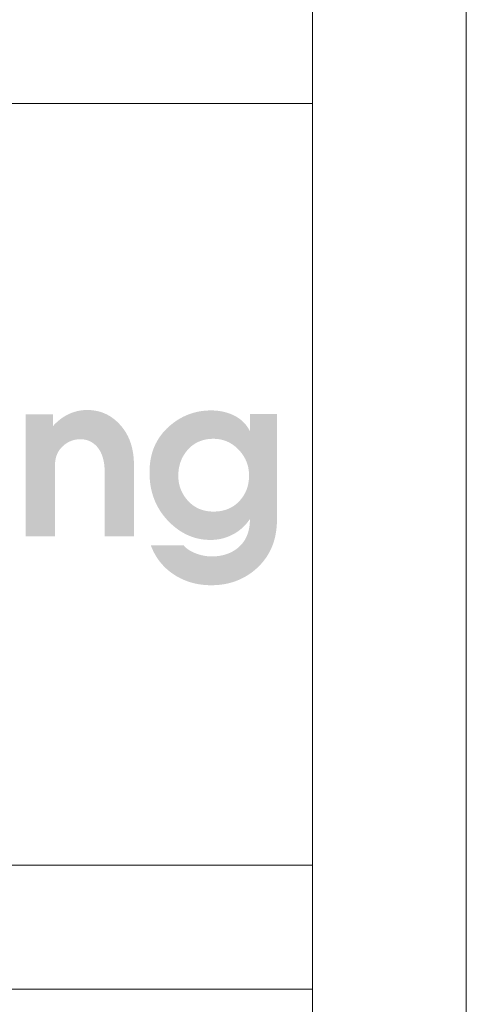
# Model space of a CAD drawing. Extents: x 5499164 to 5499301, y 5902019 to 5902134.
# Tile 16 of 18: x 5499297.05 to 5499300.67, y 5902074.48 to 5902082.47. Entities that reach past the tile are written whole.
import ezdxf

# ---------------------------------------------------------------- set-up
doc = ezdxf.new("R2010")
doc.units = 0
doc.set_wipeout_variables(frame=1)
doc.layers.get('0').update_dxf_attribs({"linetype": 'CONTINUOUS', "lineweight": 13})
for name, color, linetype, lineweight in [('0A_OCIEPLENIE', 30, 'CONTINUOUS', 9), ('0A_TABELKA', 7, 'CONTINUOUS', 0), ('0Z_OPISY', 7, 'CONTINUOUS', 9)]:
    doc.layers.add(name, color=color, linetype=linetype, lineweight=lineweight)

# ---------------------------------------------------------------- blocks, each defined once
blk = doc.blocks.new('G$C46E6ED60')
at = {"true_color": 0x142354}
blk.add_hatch(color=179, dxfattribs=at).paths.add_polyline_path([(936.1, 64.16), (952.39, 64.16), (952.39, 56.88), (952.76, 57.28), (953.13, 57.68), (953.5, 58.06), (953.88, 58.44), (954.25, 58.81), (954.64, 59.17), (955.02, 59.53), (955.41, 59.87), (955.8, 60.21), (956.2, 60.53), (956.59, 60.85), (957, 61.16), (957.4, 61.47), (957.81, 61.76), (958.22, 62.04), (958.63, 62.32), (959.05, 62.59), (959.47, 62.85), (959.89, 63.1), (960.32, 63.34), (960.75, 63.58), (961.19, 63.8), (961.62, 64.02), (962.06, 64.23), (962.5, 64.43), (962.95, 64.62), (963.39, 64.8), (963.84, 64.98), (964.29, 65.14), (964.73, 65.3), (965.18, 65.45), (965.64, 65.59), (966.09, 65.72), (966.54, 65.85), (967, 65.96), (967.46, 66.07), (967.92, 66.17), (968.38, 66.25), (968.84, 66.33), (969.3, 66.41), (969.77, 66.47), (970.23, 66.53), (970.7, 66.57), (971.17, 66.61), (971.64, 66.64), (972.11, 66.66), (972.58, 66.67), (973.06, 66.68), (974.02, 66.66), (974.98, 66.62), (975.91, 66.54), (976.84, 66.44), (977.75, 66.3), (978.65, 66.14), (979.54, 65.95), (980.41, 65.72), (981.28, 65.47), (982.12, 65.18), (982.96, 64.87), (983.78, 64.52), (984.59, 64.15), (985.39, 63.75), (986.18, 63.31), (986.95, 62.85), (987.71, 62.36), (988.45, 61.83), (989.19, 61.28), (989.91, 60.7), (990.61, 60.08), (991.31, 59.44), (991.99, 58.77), (992.66, 58.06), (993.36, 57.28), (994.04, 56.48), (994.68, 55.66), (995.29, 54.82), (995.87, 53.95), (996.43, 53.07), (996.95, 52.17), (997.44, 51.25), (997.9, 50.31), (998.34, 49.35), (998.74, 48.37), (999.11, 47.37), (999.46, 46.35), (999.77, 45.31), (1000.06, 44.25), (1000.31, 43.17), (1000.53, 42.07), (1000.73, 40.95), (1000.89, 39.82), (1001.03, 38.66), (1001.13, 37.48), (1001.21, 36.28), (1001.25, 35.06), (1001.27, 33.83), (1001.27, -9.36), (983.65, -9.36), (983.65, 29.19), (983.64, 30.01), (983.61, 30.82), (983.58, 31.6), (983.52, 32.38), (983.45, 33.13), (983.36, 33.87), (983.26, 34.59), (983.15, 35.3), (983.01, 35.99), (982.86, 36.67), (982.7, 37.32), (982.52, 37.97), (982.33, 38.59), (982.12, 39.2), (981.89, 39.8), (981.65, 40.38), (981.39, 40.94), (981.12, 41.48), (980.83, 42.01), (980.52, 42.53), (980.2, 43.03), (979.87, 43.51), (979.52, 43.97), (979.15, 44.42), (978.82, 44.8), (978.47, 45.16), (978.12, 45.51), (977.76, 45.84), (977.4, 46.15), (977.02, 46.45), (976.64, 46.73), (976.25, 47), (975.85, 47.25), (975.45, 47.48), (975.03, 47.7), (974.61, 47.9), (974.18, 48.08), (973.75, 48.25), (973.3, 48.41), (972.85, 48.54), (972.39, 48.66), (971.92, 48.77), (971.45, 48.86), (970.96, 48.93), (970.47, 48.99), (969.97, 49.03), (969.46, 49.05), (968.95, 49.06), (968.44, 49.05), (967.94, 49.03), (967.45, 48.99), (966.96, 48.94), (966.48, 48.87), (966, 48.79), (965.53, 48.69), (965.06, 48.58), (964.59, 48.45), (964.14, 48.31), (963.68, 48.15), (963.24, 47.98), (962.79, 47.8), (962.36, 47.59), (961.93, 47.38), (961.5, 47.15), (961.08, 46.9), (960.66, 46.64), (960.25, 46.36), (959.85, 46.07), (959.45, 45.76), (959.06, 45.44), (958.67, 45.11), (958.28, 44.75), (957.91, 44.39), (957.55, 44.02), (957.21, 43.64), (956.89, 43.25), (956.58, 42.85), (956.28, 42.44), (956.01, 42.02), (955.74, 41.6), (955.5, 41.16), (955.27, 40.72), (955.05, 40.27), (954.86, 39.8), (954.67, 39.33), (954.51, 38.85), (954.35, 38.37), (954.22, 37.87), (954.1, 37.36), (954, 36.85), (953.91, 36.32), (953.84, 35.79), (953.78, 35.25), (953.74, 34.7), (953.72, 34.14), (953.71, 33.57), (953.71, -9.36), (936.1, -9.36)])
h = blk.add_hatch(color=179, dxfattribs=at)
h.paths.add_polyline_path([(1049.22, 5.48), (1050.06, 5.49), (1050.87, 5.53), (1051.68, 5.59), (1052.47, 5.67), (1053.24, 5.77), (1054, 5.9), (1054.75, 6.06), (1055.48, 6.23), (1056.2, 6.43), (1056.9, 6.66), (1057.59, 6.9), (1058.26, 7.17), (1058.92, 7.47), (1059.57, 7.79), (1060.2, 8.13), (1060.82, 8.49), (1061.42, 8.88), (1062.01, 9.29), (1062.59, 9.73), (1063.15, 10.18), (1063.7, 10.67), (1064.23, 11.17), (1064.74, 11.7), (1065.25, 12.25), (1065.69, 12.77), (1066.12, 13.29), (1066.52, 13.83), (1066.91, 14.37), (1067.28, 14.92), (1067.62, 15.48), (1067.95, 16.06), (1068.27, 16.64), (1068.56, 17.23), (1068.83, 17.83), (1069.09, 18.44), (1069.32, 19.06), (1069.54, 19.69), (1069.74, 20.33), (1069.91, 20.98), (1070.07, 21.64), (1070.22, 22.31), (1070.34, 22.99), (1070.44, 23.68), (1070.53, 24.38), (1070.59, 25.08), (1070.64, 25.8), (1070.67, 26.53), (1070.68, 27.26), (1070.67, 28), (1070.63, 28.73), (1070.58, 29.46), (1070.5, 30.17), (1070.4, 30.88), (1070.28, 31.58), (1070.14, 32.26), (1069.98, 32.95), (1069.79, 33.62), (1069.59, 34.29), (1069.36, 34.94), (1069.11, 35.59), (1068.83, 36.23), (1068.54, 36.87), (1068.22, 37.49), (1067.88, 38.11), (1067.52, 38.72), (1067.14, 39.32), (1066.74, 39.91), (1066.31, 40.49), (1065.87, 41.07), (1065.4, 41.64), (1064.91, 42.2), (1064.39, 42.75), (1063.86, 43.28), (1063.33, 43.8), (1062.78, 44.29), (1062.22, 44.76), (1061.66, 45.2), (1061.08, 45.63), (1060.5, 46.03), (1059.91, 46.4), (1059.31, 46.76), (1058.7, 47.09), (1058.08, 47.4), (1057.45, 47.68), (1056.82, 47.95), (1056.17, 48.19), (1055.52, 48.4), (1054.85, 48.6), (1054.18, 48.77), (1053.5, 48.92), (1052.81, 49.04), (1052.11, 49.15), (1051.4, 49.22), (1050.69, 49.28), (1049.96, 49.32), (1049.22, 49.33), (1048.41, 49.32), (1047.62, 49.28), (1046.83, 49.22), (1046.06, 49.14), (1045.3, 49.03), (1044.56, 48.9), (1043.83, 48.74), (1043.11, 48.56), (1042.41, 48.36), (1041.72, 48.13), (1041.04, 47.88), (1040.38, 47.6), (1039.73, 47.3), (1039.09, 46.98), (1038.47, 46.63), (1037.86, 46.26), (1037.26, 45.86), (1036.68, 45.44), (1036.11, 45), (1035.55, 44.53), (1035.01, 44.04), (1034.48, 43.52), (1033.97, 42.98), (1033.46, 42.42), (1033.02, 41.88), (1032.59, 41.33), (1032.19, 40.78), (1031.8, 40.22), (1031.43, 39.64), (1031.08, 39.06), (1030.75, 38.47), (1030.44, 37.87), (1030.15, 37.26), (1029.87, 36.64), (1029.62, 36.01), (1029.38, 35.37), (1029.17, 34.73), (1028.97, 34.07), (1028.79, 33.41), (1028.63, 32.73), (1028.49, 32.05), (1028.36, 31.35), (1028.26, 30.65), (1028.18, 29.94), (1028.11, 29.22), (1028.06, 28.49), (1028.04, 27.75), (1028.03, 27), (1028.04, 26.29), (1028.07, 25.58), (1028.12, 24.88), (1028.19, 24.18), (1028.28, 23.5), (1028.39, 22.82), (1028.53, 22.15), (1028.68, 21.49), (1028.85, 20.83), (1029.05, 20.18), (1029.26, 19.54), (1029.5, 18.91), (1029.75, 18.29), (1030.03, 17.67), (1030.33, 17.06), (1030.64, 16.46), (1030.98, 15.87), (1031.34, 15.28), (1031.72, 14.7), (1032.12, 14.13), (1032.54, 13.57), (1032.98, 13.01), (1033.44, 12.46), (1033.92, 11.92), (1034.41, 11.4), (1034.92, 10.89), (1035.44, 10.41), (1035.98, 9.95), (1036.52, 9.52), (1037.08, 9.1), (1037.65, 8.71), (1038.24, 8.34), (1038.83, 8), (1039.44, 7.67), (1040.06, 7.37), (1040.69, 7.09), (1041.33, 6.83), (1041.99, 6.6), (1042.66, 6.39), (1043.34, 6.2), (1044.03, 6.03), (1044.74, 5.88), (1045.46, 5.76), (1046.18, 5.66), (1046.93, 5.58), (1047.68, 5.53), (1048.45, 5.49)], is_closed=False)
h.paths.add_polyline_path([(1010.67, 29.12), (1010.69, 30.57), (1010.75, 32), (1010.86, 33.4), (1011.01, 34.77), (1011.2, 36.12), (1011.43, 37.45), (1011.7, 38.75), (1012.02, 40.02), (1012.38, 41.28), (1012.78, 42.5), (1013.23, 43.71), (1013.72, 44.89), (1014.25, 46.04), (1014.82, 47.17), (1015.43, 48.28), (1016.09, 49.36), (1016.79, 50.41), (1017.53, 51.44), (1018.31, 52.45), (1019.13, 53.44), (1020, 54.39), (1020.91, 55.33), (1021.86, 56.24), (1022.86, 57.12), (1023.76, 57.88), (1024.67, 58.61), (1025.6, 59.3), (1026.53, 59.96), (1027.48, 60.59), (1028.44, 61.19), (1029.41, 61.75), (1030.4, 62.29), (1031.39, 62.79), (1032.4, 63.25), (1033.42, 63.69), (1034.45, 64.09), (1035.49, 64.46), (1036.55, 64.8), (1037.62, 65.11), (1038.7, 65.38), (1039.79, 65.63), (1040.89, 65.84), (1042.01, 66.01), (1043.13, 66.16), (1044.27, 66.27), (1045.43, 66.35), (1046.59, 66.4), (1047.77, 66.42), (1048.43, 66.41), (1049.08, 66.39), (1049.73, 66.37), (1050.37, 66.33), (1051.01, 66.28), (1051.64, 66.21), (1052.26, 66.14), (1052.88, 66.06), (1053.49, 65.96), (1054.1, 65.85), (1054.7, 65.73), (1055.3, 65.6), (1055.89, 65.46), (1056.48, 65.31), (1057.05, 65.15), (1057.63, 64.97), (1058.19, 64.79), (1058.76, 64.59), (1059.31, 64.38), (1059.86, 64.16), (1060.41, 63.93), (1060.94, 63.69), (1061.48, 63.43), (1062, 63.17), (1062.52, 62.89), (1063.03, 62.61), (1063.52, 62.31), (1064.01, 62.01), (1064.48, 61.69), (1064.94, 61.37), (1065.39, 61.03), (1065.82, 60.69), (1066.25, 60.33), (1066.66, 59.97), (1067.06, 59.6), (1067.45, 59.21), (1067.83, 58.82), (1068.19, 58.41), (1068.55, 58), (1068.89, 57.58), (1069.22, 57.14), (1069.54, 56.7), (1069.85, 56.25), (1070.14, 55.78), (1070.43, 55.31), (1070.7, 54.83), (1070.96, 54.33), (1071.21, 53.83), (1071.21, 64.17), (1087.5, 64.17), (1087.5, 0.72), (1087.48, -0.81), (1087.42, -2.3), (1087.31, -3.78), (1087.16, -5.22), (1086.97, -6.64), (1086.73, -8.04), (1086.46, -9.41), (1086.14, -10.75), (1085.77, -12.07), (1085.37, -13.37), (1084.92, -14.64), (1084.43, -15.88), (1083.89, -17.1), (1083.31, -18.29), (1082.69, -19.46), (1082.03, -20.6), (1081.32, -21.72), (1080.57, -22.81), (1079.78, -23.87), (1078.95, -24.92), (1078.07, -25.93), (1077.15, -26.92), (1076.19, -27.89), (1075.18, -28.83), (1074.23, -29.65), (1073.27, -30.44), (1072.29, -31.19), (1071.3, -31.9), (1070.28, -32.59), (1069.25, -33.23), (1068.21, -33.84), (1067.15, -34.42), (1066.07, -34.96), (1064.97, -35.47), (1063.86, -35.94), (1062.73, -36.38), (1061.59, -36.78), (1060.42, -37.15), (1059.25, -37.48), (1058.05, -37.78), (1056.84, -38.04), (1055.61, -38.27), (1054.37, -38.46), (1053.11, -38.62), (1051.83, -38.74), (1050.54, -38.83), (1049.23, -38.88), (1047.9, -38.9), (1046.89, -38.89), (1045.88, -38.86), (1044.89, -38.81), (1043.91, -38.73), (1042.93, -38.64), (1041.97, -38.53), (1041.01, -38.39), (1040.06, -38.24), (1039.13, -38.06), (1038.2, -37.87), (1037.28, -37.65), (1036.37, -37.42), (1035.47, -37.16), (1034.58, -36.88), (1033.69, -36.58), (1032.82, -36.26), (1031.96, -35.92), (1031.1, -35.56), (1030.26, -35.18), (1029.42, -34.78), (1028.59, -34.36), (1027.78, -33.92), (1026.97, -33.46), (1026.17, -32.97), (1025.32, -32.42), (1024.49, -31.86), (1023.68, -31.28), (1022.89, -30.68), (1022.13, -30.06), (1021.38, -29.42), (1020.65, -28.77), (1019.95, -28.09), (1019.26, -27.4), (1018.6, -26.7), (1017.96, -25.97), (1017.33, -25.23), (1016.73, -24.47), (1016.15, -23.69), (1015.59, -22.89), (1015.05, -22.08), (1014.53, -21.25), (1014.03, -20.4), (1013.55, -19.53), (1013.09, -18.64), (1012.66, -17.74), (1012.24, -16.82), (1011.84, -15.88), (1011.47, -14.92), (1031.33, -14.92), (1031.51, -15.15), (1031.71, -15.37), (1031.91, -15.59), (1032.12, -15.81), (1032.33, -16.02), (1032.56, -16.24), (1032.8, -16.45), (1033.05, -16.65), (1033.3, -16.86), (1033.57, -17.06), (1033.85, -17.26), (1034.13, -17.45), (1034.43, -17.65), (1034.73, -17.84), (1035.04, -18.02), (1035.37, -18.21), (1035.7, -18.39), (1036.04, -18.57), (1036.39, -18.75), (1036.75, -18.92), (1037.12, -19.09), (1037.5, -19.26), (1037.89, -19.43), (1038.29, -19.59), (1038.69, -19.75), (1039.1, -19.91), (1039.5, -20.05), (1039.91, -20.19), (1040.31, -20.32), (1040.72, -20.45), (1041.13, -20.56), (1041.54, -20.68), (1041.95, -20.78), (1042.36, -20.88), (1042.77, -20.97), (1043.18, -21.05), (1043.59, -21.13), (1044, -21.2), (1044.41, -21.27), (1044.83, -21.32), (1045.24, -21.37), (1045.65, -21.42), (1046.07, -21.46), (1046.49, -21.49), (1046.9, -21.51), (1047.32, -21.53), (1047.74, -21.54), (1048.16, -21.54), (1048.94, -21.53), (1049.71, -21.5), (1050.46, -21.46), (1051.21, -21.4), (1051.94, -21.32), (1052.67, -21.23), (1053.38, -21.11), (1054.08, -20.98), (1054.77, -20.83), (1055.45, -20.67), (1056.11, -20.48), (1056.77, -20.28), (1057.42, -20.06), (1058.05, -19.83), (1058.67, -19.58), (1059.29, -19.31), (1059.89, -19.02), (1060.48, -18.71), (1061.06, -18.39), (1061.63, -18.05), (1062.18, -17.69), (1062.73, -17.32), (1063.27, -16.92), (1063.79, -16.51), (1064.4, -16.01), (1064.98, -15.48), (1065.53, -14.94), (1066.06, -14.37), (1066.56, -13.79), (1067.04, -13.19), (1067.49, -12.56), (1067.91, -11.92), (1068.31, -11.26), (1068.69, -10.58), (1069.03, -9.88), (1069.36, -9.16), (1069.65, -8.42), (1069.92, -7.67), (1070.17, -6.89), (1070.39, -6.09), (1070.58, -5.28), (1070.75, -4.44), (1070.89, -3.59), (1071, -2.71), (1071.09, -1.82), (1071.16, -0.91), (1071.2, 0.03), (1071.21, 0.98), (1070.84, 0.46), (1070.47, -0.05), (1070.09, -0.55), (1069.7, -1.03), (1069.31, -1.51), (1068.91, -1.97), (1068.51, -2.43), (1068.09, -2.87), (1067.68, -3.3), (1067.25, -3.72), (1066.82, -4.13), (1066.38, -4.53), (1065.94, -4.92), (1065.48, -5.29), (1065.03, -5.66), (1064.56, -6.02), (1064.09, -6.36), (1063.61, -6.69), (1063.13, -7.02), (1062.64, -7.33), (1062.14, -7.63), (1061.64, -7.92), (1061.13, -8.2), (1060.61, -8.47), (1060.09, -8.72), (1059.57, -8.97), (1059.05, -9.2), (1058.52, -9.43), (1057.99, -9.64), (1057.46, -9.84), (1056.92, -10.03), (1056.39, -10.21), (1055.85, -10.38), (1055.31, -10.54), (1054.76, -10.69), (1054.22, -10.82), (1053.67, -10.95), (1053.12, -11.06), (1052.57, -11.17), (1052.01, -11.26), (1051.46, -11.34), (1050.9, -11.41), (1050.34, -11.47), (1049.77, -11.52), (1049.21, -11.56), (1048.64, -11.59), (1048.07, -11.6), (1047.5, -11.61), (1046.31, -11.59), (1045.14, -11.53), (1043.97, -11.44), (1042.82, -11.3), (1041.68, -11.13), (1040.56, -10.92), (1039.44, -10.67), (1038.34, -10.39), (1037.25, -10.06), (1036.17, -9.7), (1035.11, -9.3), (1034.05, -8.86), (1033.01, -8.38), (1031.98, -7.86), (1030.96, -7.31), (1029.95, -6.72), (1028.96, -6.08), (1027.97, -5.41), (1027, -4.71), (1026.04, -3.96), (1025.1, -3.18), (1024.16, -2.35), (1023.24, -1.49), (1022.33, -0.59), (1021.38, 0.4), (1020.46, 1.42), (1019.59, 2.45), (1018.76, 3.51), (1017.97, 4.59), (1017.22, 5.69), (1016.52, 6.81), (1015.85, 7.96), (1015.22, 9.12), (1014.63, 10.31), (1014.09, 11.51), (1013.58, 12.74), (1013.12, 13.99), (1012.69, 15.26), (1012.31, 16.55), (1011.96, 17.86), (1011.66, 19.2), (1011.39, 20.55), (1011.17, 21.93), (1010.99, 23.32), (1010.85, 24.74), (1010.75, 26.18), (1010.69, 27.64)], is_closed=False)

msp = doc.modelspace()

# ---------------------------------------------------------------- block references
at = {"layer": '0A_OCIEPLENIE', "xscale": 0.01347500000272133, "yscale": 0.01347500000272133, "zscale": 0.01347500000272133}
msp.add_blockref('G$C46E6ED60', (5499284.4822, 5902078.4055), dxfattribs=at)

# ---------------------------------------------------------------- wipeouts: each hides what was drawn before it
msp.add_wipeout([(5499283.337, 5902043.1891), (5499283.337, 5902075.6085), (5499299.4245, 5902075.6085), (5499299.4245, 5902043.1891)]).dxf.layer = '0A_TABELKA'

# ---------------------------------------------------------------- next in the draw order: linework, layer by layer
at = {"layer": '0A_TABELKA'}
for p, q in [((5499283.337, 5902075.6085), (5499299.4245, 5902075.6085)), ((5499283.337, 5902074.6031), (5499299.4245, 5902074.6031)), ((5499283.337, 5902074.6031), (5499299.4245, 5902074.6031))]:
    msp.add_line(p, q, dxfattribs=at)
msp.add_lwpolyline([(5499283.337, 5902081.7918), (5499299.4245, 5902081.7918), (5499299.4245, 5902075.6085), (5499283.337, 5902075.6085)], close=True, dxfattribs=at)
at = {"layer": '0Z_OPISY'}
for points in [[(5499195.6745, 5902041.9391), (5499300.6745, 5902041.9391), (5499300.6745, 5902116.1891), (5499195.6745, 5902116.1891)], [(5499196.9245, 5902043.1891), (5499299.4245, 5902043.1891), (5499299.4245, 5902114.9391), (5499196.9245, 5902114.9391)]]:
    msp.add_lwpolyline(points, close=True, dxfattribs=at)

doc.saveas('drawing.dxf')
